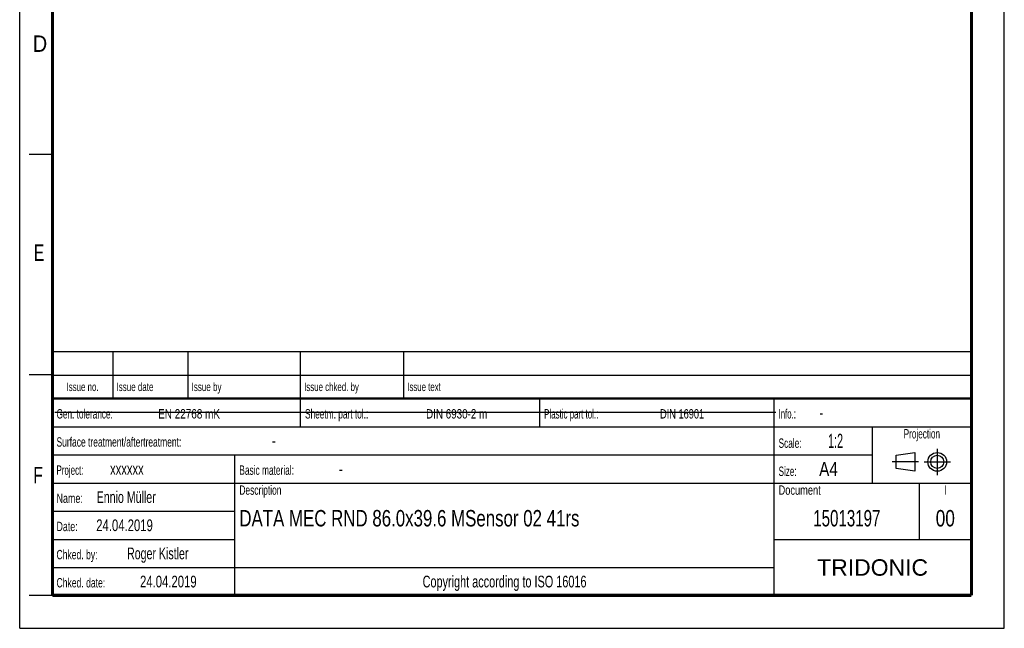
# Model space of a CAD drawing. Header units: millimetres. Extents: x 0 to 210, y 0 to 297.
# Tile 1 of 6: x 0 to 210, y 0 to 130. Entities that reach past the tile are written whole.
import ezdxf
from ezdxf.enums import TextEntityAlignment as Align

# ---------------------------------------------------------------- set-up
doc = ezdxf.new("R2010")
doc.units = ezdxf.units.MM
doc.header["$LTSCALE"] = 19.36
doc.linetypes.add('CENTER', pattern=[0.6, 0.375, -0.075, 0.075, -0.075])
doc.layers.get('0').update_dxf_attribs({"linetype": 'CONTINUOUS'})
doc.layers.add('DEFAULT_1', color=7, linetype='CENTER')
doc.layers.add('Z_NOTICE', color=7, linetype='CONTINUOUS')
doc.styles.add('TEXTSTYLE_2', font='txt', dxfattribs={"width": 0.75})
doc.styles.add('TEXTSTYLE_5', font='arial.ttf')

# ---------------------------------------------------------------- blocks, each defined once
blk = doc.blocks.new('PROJEKTIONSMETHODE_BL0', base_point=(192.31, 35.47))
at = {"color": 2, "linetype": 'CONTINUOUS'}
for p, q in [((186.91, 36.87), (190.91, 37.47)), ((186.91, 34.07), (186.91, 36.87)), ((190.91, 37.47), (190.91, 33.47)), ((190.91, 33.47), (186.91, 34.07))]:
    blk.add_line(p, q, dxfattribs=at)
for radius in [2, 1.4]:
    blk.add_circle((195.71, 35.47), radius, dxfattribs=at)
at = {"layer": 'DEFAULT_1', "color": 2, "linetype": 'CENTER'}
for p, q in [((195.71, 38.27), (195.71, 32.67)), ((191.71, 35.47), (186.11, 35.47)), ((192.91, 35.47), (198.5, 35.47))]:
    blk.add_line(p, q, dxfattribs=at)

msp = doc.modelspace()

# ---------------------------------------------------------------- linework, layer by layer
at = {"color": 2, "linetype": 'CONTINUOUS'}
for p, q in [((0, 0), (0, 297)), ((210, 0), (210, 297)), ((7, 101), (2, 101)), ((6.9136, 48.9602), (6.9136, 58.9602)), ((6.9136, 58.9602), (202.9136, 58.9602)), ((19.9136, 48.9602), (19.9136, 58.9602)), ((35.9136, 48.9602), (35.9136, 58.9602)), ((59.9136, 48.9602), (59.9136, 58.9602)), ((81.9136, 48.9602), (81.9136, 58.9602)), ((202.9136, 48.9602), (202.9136, 58.9602)), ((7, 54), (2, 54)), ((6.9136, 53.9602), (202.9136, 53.9602)), ((6.9135, 6.9601), (6.9135, 48.9601)), ((6.9135, 48.9601), (202.9135, 48.9601)), ((6.9136, 48.9602), (202.9136, 48.9602)), ((59.9135, 42.9601), (59.9135, 48.9601)), ((110.9135, 42.9601), (110.9135, 48.9601)), ((160.9135, 6.9601), (160.9135, 48.9601)), ((202.9135, 6.9601), (202.9135, 48.9601)), ((6.9135, 42.9601), (202.9135, 42.9601)), ((181.9135, 30.9601), (181.9135, 42.9601)), ((6.9135, 36.9601), (181.9135, 36.9601)), ((45.9135, 6.9601), (45.9135, 36.9601)), ((6.9135, 30.9601), (202.9135, 30.9601)), ((191.9135, 18.9601), (191.9135, 30.9601)), ((6.9135, 24.9601), (45.9135, 24.9601)), ((6.9135, 18.9601), (45.9135, 18.9601)), ((160.9135, 18.9601), (202.9135, 18.9601)), ((6.9135, 12.9601), (160.9135, 12.9601)), ((7, 7), (2, 7)), ((6.9135, 6.9601), (202.9135, 6.9601)), ((0, 0), (210, 0))]:
    msp.add_line(p, q, dxfattribs=at)
at = {"color": 7, "linetype": 'CONTINUOUS'}
msp.add_line((7.4681, 46.0424), (161.2681, 46.0424), dxfattribs=at)
for points, const_width in [([(7, 7), (7, 290)], 0.7), ([(203, 7), (203, 290)], 0.7), ([(7, 49), (203, 49)], 0.5), ([(7, 7), (203, 7)], 0.7)]:
    msp.add_lwpolyline(points, dxfattribs=dict(at, const_width=const_width))

# ---------------------------------------------------------------- block references
at = {"color": 2, "linetype": 'CONTINUOUS'}
msp.add_blockref('PROJEKTIONSMETHODE_BL0', (192.3051, 35.4697), dxfattribs=at)

# ---------------------------------------------------------------- texts
at = {"color": 5, "linetype": 'CONTINUOUS', "style": 'TEXTSTYLE_2'}
for s, width, p in [('D', 0.904762, (2.8073, 122.8572)), ('E', 0.714286, (3.0025, 78.3025)), ('F', 0.714286, (2.9222, 30.897))]:
    msp.add_text(s, height=3.5, dxfattribs=dict(at, width=width)).set_placement(p)
at = {"layer": 'Z_NOTICE', "color": 5, "linetype": 'CONTINUOUS', "style": 'TEXTSTYLE_2'}
for s, height, width, p in [('Issue date ', 1.8, 0.707792, (20.6636, 50.5602)), ('Issue by ', 1.8, 0.71164, (36.6636, 50.5602)), ('Issue chked. by', 1.8, 0.698413, (60.6636, 50.5602)), ('Issue text ', 1.8, 0.694805, (82.6636, 50.5602)), ('Gen. tolerance:', 2, 0.657143, (7.851, 44.7101)), ('EN 22768 mK', 2, 0.792208, (29.5296, 44.7101)), ('Sheetm. part tol.:', 2, 0.662698, (60.851, 44.7101)), ('DIN 6930-2 m', 2, 0.78373, (86.6725, 44.7101)), ('Plastic part tol.:', 2, 0.632275, (111.851, 44.7101)), ('DIN 16901', 2, 0.73545, (136.5772, 44.7101)), ('Info.: ', 2, 0.622449, (161.851, 44.7101)), ('-', 2.5, 0.714286, (170.5653, 44.7101)), ('Surface treatment/aftertreatment: ', 2, 0.67577, (7.851, 38.7101)), ('Scale:  ', 2, 0.660714, (161.851, 38.4601)), ('1:2', 3, 0.571429, (172.4225, 38.4601)), ('-', 2.5, 0.714286, (53.8034, 38.7101)), ('Project: ', 2, 0.634921, (7.851, 32.7101)), ('xxxxxx', 2.5, 0.714286, (19.2796, 32.7101)), ('Basic material: ', 2, 0.66369, (46.851, 32.7101)), ('-', 2.5, 0.714286, (68.0891, 32.7101)), ('Size: ', 2, 0.646825, (161.851, 32.4601)), (' A4', 3, 0.809524, (169.613, 32.4601)), ('Ennio Müller', 2.5, 0.677579, (16.4225, 26.7101)), ('Description', 2, 0.670996, (46.851, 28.4601)), ('Document', 2, 0.738095, (161.851, 28.4601)), ('Name: ', 2, 0.714286, (7.851, 26.7101)), ('24.04.2019', 2.5, 0.721429, (16.3272, 20.7101)), ('Date: ', 2, 0.706349, (7.851, 20.7101)), ('Chked. by: ', 2, 0.683983, (7.851, 14.7101)), ('Roger Kistler', 2.5, 0.677656, (22.8987, 14.7101)), ('Chked. date: ', 2, 0.684982, (7.851, 8.7101)), ('24.04.2019', 2.5, 0.721429, (25.6606, 8.7101))]:
    msp.add_text(s, height=height, dxfattribs=dict(at, width=width)).set_placement(p)
for s, height, width, p in [('Issue no.', 1.8, 0.698413, (13.4136, 50.5602)), ('Projection', 2, 0.652381, (192.4135, 40.4601)), ('I', 2, 0.642857, (197.4135, 28.4601)), ('Copyright according to ISO 16016', 2.5, 0.694196, (103.4135, 8.7101))]:
    msp.add_text(s, height=height, dxfattribs=dict(at, width=width)).set_placement(p, align=Align.CENTER)
at = {"layer": 'Z_NOTICE', "color": 7, "linetype": 'CONTINUOUS', "style": 'TEXTSTYLE_2', "width": 0.76817}
msp.add_text('DATA MEC RND 86.0x39.6 MSensor 02 41rs', height=3.5, dxfattribs=at).set_placement((46.851, 21.7101))
at = {"layer": 'Z_NOTICE', "color": 7, "linetype": 'CONTINUOUS', "style": 'TEXTSTYLE_2'}
for s, width, p in [('15013197', 0.6875, (176.4135, 21.7101)), ('00', 0.785714, (197.4135, 21.7101))]:
    msp.add_text(s, height=3.5, dxfattribs=dict(at, width=width)).set_placement(p, align=Align.CENTER)
at = {"layer": 'Z_NOTICE', "color": 5, "linetype": 'CONTINUOUS', "style": 'TEXTSTYLE_5'}
msp.add_text('TRIDONIC', height=3.5, dxfattribs=at).set_placement((181.9135, 11.2101), align=Align.CENTER)

doc.saveas('drawing.dxf')
